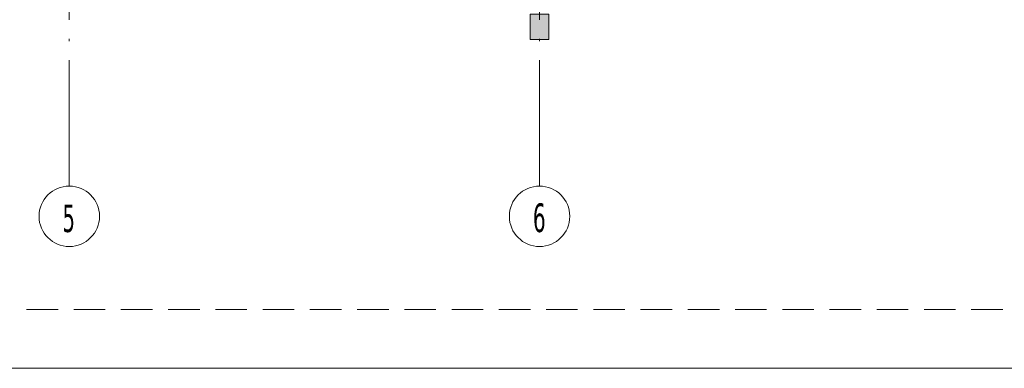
# Model space of a CAD drawing. Header units: millimetres. Extents: x 1567 to 2756, y -116 to 725.
# Tile 237 of 256: x 2454 to 2532, y -116 to -88. Entities that reach past the tile are written whole.
import ezdxf

# ---------------------------------------------------------------- set-up
doc = ezdxf.new("R2010")
doc.units = ezdxf.units.MM
doc.linetypes.add('CADWORK_12', pattern=[3.75, 2.5, -1.25])
doc.linetypes.add('CADWORK_5', pattern=[13.2, 10, -1.5, 0.2, -1.5])
for name, color, linetype in [('Ech.1_1', 7, 'Continuous'), ('Ech.1_50', 7, 'Continuous'), ('Ech.1_75', 7, 'Continuous')]:
    doc.layers.add(name, color=color, linetype=linetype)
doc.styles.add('tahoma-', font='txt', dxfattribs={"height": 1})

msp = doc.modelspace()

# ---------------------------------------------------------------- hatches: boundary and pattern name
at = {"layer": 'Ech.1_75', "linetype": 'Continuous', "lineweight": 5, "true_color": 0xd7d7ea, "transparency": 33554687}
msp.add_hatch(color=254, dxfattribs=at).paths.add_polyline_path([(2494.347, -89.385), (2495.814, -89.385), (2495.814, -87.386), (2494.347, -87.386), (2494.347, -89.385)])
msp.add_hatch(color=254, dxfattribs=at).paths.add_polyline_path([(2494.347, -89.385), (2495.814, -89.385), (2495.814, -87.386), (2494.347, -87.386), (2494.347, -89.385)])

# ---------------------------------------------------------------- linework, layer by layer
at = {"layer": 'Ech.1_1', "color": 7, "linetype": 'Continuous', "lineweight": 5}
msp.add_lwpolyline([(1566.72, -115.512), (2755.72, -115.512), (2755.72, 725.488), (1566.72, 725.488), (1566.72, -115.512)], close=True, dxfattribs=at)
at = {"layer": 'Ech.1_75', "color": 7, "linetype": 'Continuous', "lineweight": 5}
msp.add_lwpolyline([(2494.347, -89.385), (2495.814, -89.385), (2495.814, -87.386), (2494.347, -87.386), (2494.347, -89.385)], close=True, dxfattribs=at)
msp.add_lwpolyline([(2494.347, -89.385), (2495.814, -89.385), (2495.814, -87.386), (2494.347, -87.386), (2494.347, -89.385)], close=True, dxfattribs=at)

# ---------------------------------------------------------------- next in the draw order: wipeouts: each hides what was drawn before it
at = {"linetype": 'Continuous'}
for points in [[(2457.747, -105.835), (2457.762, -105.835), (2457.777, -105.835), (2457.792, -105.835), (2457.808, -105.835), (2457.823, -105.834), (2457.838, -105.834), (2457.853, -105.833), (2457.868, -105.832), (2457.883, -105.832), (2457.898, -105.831), (2457.913, -105.83), (2457.928, -105.829), (2457.943, -105.827), (2457.958, -105.826), (2457.973, -105.825), (2457.988, -105.823), (2458.003, -105.822), (2458.018, -105.82), (2458.033, -105.818), (2458.048, -105.816), (2458.063, -105.815), (2458.078, -105.813), (2458.093, -105.81), (2458.108, -105.808), (2458.123, -105.806), (2458.138, -105.803), (2458.152, -105.801), (2458.167, -105.798), (2458.182, -105.796), (2458.197, -105.793), (2458.212, -105.79), (2458.227, -105.787), (2458.241, -105.784), (2458.256, -105.781), (2458.271, -105.778), (2458.285, -105.774), (2458.3, -105.771), (2458.315, -105.767), (2458.329, -105.764), (2458.344, -105.76), (2458.359, -105.756), (2458.373, -105.752), (2458.388, -105.748), (2458.402, -105.744), (2458.417, -105.74), (2458.431, -105.736), (2458.446, -105.732), (2458.46, -105.727), (2458.474, -105.723), (2458.489, -105.718), (2458.503, -105.713), (2458.517, -105.708), (2458.532, -105.704), (2458.546, -105.699), (2458.56, -105.694), (2458.574, -105.688), (2458.588, -105.683), (2458.603, -105.678), (2458.617, -105.672), (2458.631, -105.667), (2458.645, -105.661), (2458.659, -105.656), (2458.673, -105.65), (2458.686, -105.644), (2458.7, -105.638), (2458.714, -105.632), (2458.728, -105.626), (2458.742, -105.62), (2458.755, -105.613), (2458.769, -105.607), (2458.783, -105.601), (2458.796, -105.594), (2458.81, -105.587), (2458.823, -105.581), (2458.837, -105.574), (2458.85, -105.567), (2458.864, -105.56), (2458.877, -105.553), (2458.89, -105.546), (2458.903, -105.539), (2458.917, -105.531), (2458.93, -105.524), (2458.943, -105.516), (2458.956, -105.509), (2458.969, -105.501), (2458.982, -105.493), (2458.995, -105.486), (2459.008, -105.478), (2459.02, -105.47), (2459.033, -105.462), (2459.046, -105.454), (2459.059, -105.445), (2459.071, -105.437), (2459.084, -105.429), (2459.096, -105.42), (2459.109, -105.412), (2459.121, -105.403), (2459.133, -105.395), (2459.146, -105.386), (2459.158, -105.377), (2459.17, -105.368), (2459.182, -105.359), (2459.194, -105.35), (2459.206, -105.341), (2459.218, -105.332), (2459.23, -105.322), (2459.242, -105.313), (2459.254, -105.304), (2459.265, -105.294), (2459.277, -105.285), (2459.289, -105.275), (2459.3, -105.265), (2459.312, -105.255), (2459.323, -105.246), (2459.334, -105.236), (2459.346, -105.226), (2459.357, -105.216), (2459.368, -105.205), (2459.379, -105.195), (2459.39, -105.185), (2459.401, -105.175), (2459.412, -105.164), (2459.423, -105.154), (2459.434, -105.143), (2459.444, -105.132), (2459.455, -105.122), (2459.465, -105.111), (2459.476, -105.1), (2459.486, -105.089), (2459.497, -105.078), (2459.507, -105.067), (2459.517, -105.056), (2459.527, -105.045), (2459.537, -105.034), (2459.547, -105.023), (2459.557, -105.011), (2459.567, -105), (2459.577, -104.988), (2459.587, -104.977), (2459.596, -104.965), (2459.606, -104.954), (2459.616, -104.942), (2459.625, -104.93), (2459.634, -104.918), (2459.644, -104.906), (2459.653, -104.894), (2459.662, -104.882), (2459.671, -104.87), (2459.68, -104.858), (2459.689, -104.846), (2459.698, -104.834), (2459.706, -104.822), (2459.715, -104.809), (2459.724, -104.797), (2459.732, -104.784), (2459.741, -104.772), (2459.749, -104.759), (2459.757, -104.747), (2459.765, -104.734), (2459.774, -104.721), (2459.782, -104.709), (2459.79, -104.696), (2459.797, -104.683), (2459.805, -104.67), (2459.813, -104.657), (2459.821, -104.644), (2459.828, -104.631), (2459.836, -104.618), (2459.843, -104.605), (2459.85, -104.592), (2459.858, -104.578), (2459.865, -104.565), (2459.872, -104.552), (2459.879, -104.538), (2459.886, -104.525), (2459.892, -104.512), (2459.899, -104.498), (2459.906, -104.484), (2459.912, -104.471), (2459.919, -104.457), (2459.925, -104.444), (2459.931, -104.43), (2459.938, -104.416), (2459.944, -104.402), (2459.95, -104.389), (2459.956, -104.375), (2459.962, -104.361), (2459.967, -104.347), (2459.973, -104.333), (2459.979, -104.319), (2459.984, -104.305), (2459.99, -104.291), (2459.995, -104.277), (2460, -104.263), (2460.005, -104.248), (2460.01, -104.234), (2460.015, -104.22), (2460.02, -104.206), (2460.025, -104.191), (2460.03, -104.177), (2460.034, -104.163), (2460.039, -104.148), (2460.043, -104.134), (2460.048, -104.119), (2460.052, -104.105), (2460.056, -104.09), (2460.06, -104.076), (2460.064, -104.061), (2460.068, -104.047), (2460.072, -104.032), (2460.076, -104.018), (2460.079, -104.003), (2460.083, -103.988), (2460.086, -103.974), (2460.089, -103.959), (2460.093, -103.944), (2460.096, -103.929), (2460.099, -103.915), (2460.102, -103.9), (2460.105, -103.885), (2460.107, -103.87), (2460.11, -103.855), (2460.113, -103.841), (2460.115, -103.826), (2460.118, -103.811), (2460.12, -103.796), (2460.122, -103.781), (2460.124, -103.766), (2460.126, -103.751), (2460.128, -103.736), (2460.13, -103.721), (2460.132, -103.706), (2460.134, -103.691), (2460.135, -103.676), (2460.137, -103.661), (2460.138, -103.646), (2460.139, -103.631), (2460.14, -103.616), (2460.141, -103.601), (2460.142, -103.586), (2460.143, -103.571), (2460.144, -103.556), (2460.145, -103.541), (2460.145, -103.526), (2460.146, -103.511), (2460.146, -103.496), (2460.147, -103.481), (2460.147, -103.466), (2460.147, -103.45), (2460.147, -103.435), (2460.147, -103.42), (2460.147, -103.405), (2460.147, -103.39), (2460.146, -103.375), (2460.146, -103.36), (2460.145, -103.345), (2460.145, -103.33), (2460.144, -103.315), (2460.143, -103.3), (2460.142, -103.285), (2460.141, -103.27), (2460.14, -103.255), (2460.139, -103.24), (2460.138, -103.225), (2460.137, -103.21), (2460.135, -103.195), (2460.134, -103.18), (2460.132, -103.165), (2460.13, -103.15), (2460.128, -103.135), (2460.126, -103.12), (2460.124, -103.105), (2460.122, -103.09), (2460.12, -103.075), (2460.118, -103.06), (2460.115, -103.045), (2460.113, -103.03), (2460.11, -103.015), (2460.107, -103.001), (2460.105, -102.986), (2460.102, -102.971), (2460.099, -102.956), (2460.096, -102.941), (2460.093, -102.927), (2460.089, -102.912), (2460.086, -102.897), (2460.083, -102.882), (2460.079, -102.868), (2460.076, -102.853), (2460.072, -102.839), (2460.068, -102.824), (2460.064, -102.809), (2460.06, -102.795), (2460.056, -102.78), (2460.052, -102.766), (2460.048, -102.751), (2460.043, -102.737), (2460.039, -102.723), (2460.034, -102.708), (2460.03, -102.694), (2460.025, -102.679), (2460.02, -102.665), (2460.015, -102.651), (2460.01, -102.637), (2460.005, -102.622), (2460, -102.608), (2459.995, -102.594), (2459.99, -102.58), (2459.984, -102.566), (2459.979, -102.552), (2459.973, -102.538), (2459.967, -102.524), (2459.962, -102.51), (2459.956, -102.496), (2459.95, -102.482), (2459.944, -102.468), (2459.938, -102.455), (2459.931, -102.441), (2459.925, -102.427), (2459.919, -102.414), (2459.912, -102.4), (2459.906, -102.386), (2459.899, -102.373), (2459.892, -102.359), (2459.886, -102.346), (2459.879, -102.332), (2459.872, -102.319), (2459.865, -102.306), (2459.858, -102.292), (2459.85, -102.279), (2459.843, -102.266), (2459.836, -102.253), (2459.828, -102.24), (2459.821, -102.227), (2459.813, -102.214), (2459.805, -102.201), (2459.797, -102.188), (2459.79, -102.175), (2459.782, -102.162), (2459.774, -102.149), (2459.765, -102.137), (2459.757, -102.124), (2459.749, -102.111), (2459.741, -102.099), (2459.732, -102.086), (2459.724, -102.074), (2459.715, -102.062), (2459.706, -102.049), (2459.698, -102.037), (2459.689, -102.025), (2459.68, -102.013), (2459.671, -102), (2459.662, -101.988), (2459.653, -101.976), (2459.644, -101.964), (2459.634, -101.953), (2459.625, -101.941), (2459.616, -101.929), (2459.606, -101.917), (2459.596, -101.906), (2459.587, -101.894), (2459.577, -101.882), (2459.567, -101.871), (2459.557, -101.86), (2459.547, -101.848), (2459.537, -101.837), (2459.527, -101.826), (2459.517, -101.815), (2459.507, -101.804), (2459.497, -101.792), (2459.486, -101.782), (2459.476, -101.771), (2459.465, -101.76), (2459.455, -101.749), (2459.444, -101.738), (2459.434, -101.728), (2459.423, -101.717), (2459.412, -101.707), (2459.401, -101.696), (2459.39, -101.686), (2459.379, -101.676), (2459.368, -101.665), (2459.357, -101.655), (2459.346, -101.645), (2459.334, -101.635), (2459.323, -101.625), (2459.312, -101.615), (2459.3, -101.606), (2459.289, -101.596), (2459.277, -101.586), (2459.265, -101.577), (2459.254, -101.567), (2459.242, -101.558), (2459.23, -101.548), (2459.218, -101.539), (2459.206, -101.53), (2459.194, -101.521), (2459.182, -101.512), (2459.17, -101.503), (2459.158, -101.494), (2459.146, -101.485), (2459.133, -101.476), (2459.121, -101.468), (2459.109, -101.459), (2459.096, -101.45), (2459.084, -101.442), (2459.071, -101.434), (2459.059, -101.425), (2459.046, -101.417), (2459.033, -101.409), (2459.02, -101.401), (2459.008, -101.393), (2458.995, -101.385), (2458.982, -101.377), (2458.969, -101.37), (2458.956, -101.362), (2458.943, -101.354), (2458.93, -101.347), (2458.917, -101.34), (2458.903, -101.332), (2458.89, -101.325), (2458.877, -101.318), (2458.864, -101.311), (2458.85, -101.304), (2458.837, -101.297), (2458.823, -101.29), (2458.81, -101.283), (2458.796, -101.277), (2458.783, -101.27), (2458.769, -101.264), (2458.755, -101.257), (2458.742, -101.251), (2458.728, -101.245), (2458.714, -101.239), (2458.7, -101.233), (2458.686, -101.227), (2458.673, -101.221), (2458.659, -101.215), (2458.645, -101.21), (2458.631, -101.204), (2458.617, -101.198), (2458.603, -101.193), (2458.588, -101.188), (2458.574, -101.182), (2458.56, -101.177), (2458.546, -101.172), (2458.532, -101.167), (2458.517, -101.162), (2458.503, -101.158), (2458.489, -101.153), (2458.474, -101.148), (2458.46, -101.144), (2458.446, -101.139), (2458.431, -101.135), (2458.417, -101.131), (2458.402, -101.127), (2458.388, -101.122), (2458.373, -101.118), (2458.359, -101.115), (2458.344, -101.111), (2458.329, -101.107), (2458.315, -101.103), (2458.3, -101.1), (2458.285, -101.097), (2458.271, -101.093), (2458.256, -101.09), (2458.241, -101.087), (2458.227, -101.084), (2458.212, -101.081), (2458.197, -101.078), (2458.182, -101.075), (2458.167, -101.072), (2458.152, -101.07), (2458.138, -101.067), (2458.123, -101.065), (2458.108, -101.063), (2458.093, -101.06), (2458.078, -101.058), (2458.063, -101.056), (2458.048, -101.054), (2458.033, -101.052), (2458.018, -101.051), (2458.003, -101.049), (2457.988, -101.048), (2457.973, -101.046), (2457.958, -101.045), (2457.943, -101.043), (2457.928, -101.042), (2457.913, -101.041), (2457.898, -101.04), (2457.883, -101.039), (2457.868, -101.038), (2457.853, -101.038), (2457.838, -101.037), (2457.823, -101.037), (2457.808, -101.036), (2457.792, -101.036), (2457.777, -101.036), (2457.762, -101.035), (2457.747, -101.035), (2457.732, -101.035), (2457.717, -101.036), (2457.702, -101.036), (2457.687, -101.036), (2457.672, -101.037), (2457.657, -101.037), (2457.642, -101.038), (2457.627, -101.038), (2457.612, -101.039), (2457.597, -101.04), (2457.581, -101.041), (2457.566, -101.042), (2457.551, -101.043), (2457.536, -101.045), (2457.521, -101.046), (2457.506, -101.048), (2457.491, -101.049), (2457.476, -101.051), (2457.461, -101.052), (2457.446, -101.054), (2457.431, -101.056), (2457.417, -101.058), (2457.402, -101.06), (2457.387, -101.063), (2457.372, -101.065), (2457.357, -101.067), (2457.342, -101.07), (2457.327, -101.072), (2457.312, -101.075), (2457.297, -101.078), (2457.283, -101.081), (2457.268, -101.084), (2457.253, -101.087), (2457.238, -101.09), (2457.224, -101.093), (2457.209, -101.097), (2457.194, -101.1), (2457.18, -101.103), (2457.165, -101.107), (2457.15, -101.111), (2457.136, -101.115), (2457.121, -101.118), (2457.107, -101.122), (2457.092, -101.127), (2457.078, -101.131), (2457.063, -101.135), (2457.049, -101.139), (2457.034, -101.144), (2457.02, -101.148), (2457.006, -101.153), (2456.991, -101.158), (2456.977, -101.162), (2456.963, -101.167), (2456.948, -101.172), (2456.934, -101.177), (2456.92, -101.182), (2456.906, -101.188), (2456.892, -101.193), (2456.878, -101.198), (2456.864, -101.204), (2456.85, -101.21), (2456.836, -101.215), (2456.822, -101.221), (2456.808, -101.227), (2456.794, -101.233), (2456.78, -101.239), (2456.766, -101.245), (2456.753, -101.251), (2456.739, -101.257), (2456.725, -101.264), (2456.712, -101.27), (2456.698, -101.277), (2456.685, -101.283), (2456.671, -101.29), (2456.658, -101.297), (2456.644, -101.304), (2456.631, -101.311), (2456.618, -101.318), (2456.604, -101.325), (2456.591, -101.332), (2456.578, -101.34), (2456.565, -101.347), (2456.552, -101.354), (2456.539, -101.362), (2456.526, -101.37), (2456.513, -101.377), (2456.5, -101.385), (2456.487, -101.393), (2456.474, -101.401), (2456.461, -101.409), (2456.449, -101.417), (2456.436, -101.425), (2456.423, -101.434), (2456.411, -101.442), (2456.398, -101.45), (2456.386, -101.459), (2456.373, -101.468), (2456.361, -101.476), (2456.349, -101.485), (2456.337, -101.494), (2456.324, -101.503), (2456.312, -101.512), (2456.3, -101.521), (2456.288, -101.53), (2456.276, -101.539), (2456.264, -101.548), (2456.253, -101.558), (2456.241, -101.567), (2456.229, -101.577), (2456.217, -101.586), (2456.206, -101.596), (2456.194, -101.606), (2456.183, -101.615), (2456.171, -101.625), (2456.16, -101.635), (2456.149, -101.645), (2456.138, -101.655), (2456.126, -101.665), (2456.115, -101.676), (2456.104, -101.686), (2456.093, -101.696), (2456.082, -101.707), (2456.072, -101.717), (2456.061, -101.728), (2456.05, -101.738), (2456.04, -101.749), (2456.029, -101.76), (2456.018, -101.771), (2456.008, -101.782), (2455.998, -101.792), (2455.987, -101.804), (2455.977, -101.815), (2455.967, -101.826), (2455.957, -101.837), (2455.947, -101.848), (2455.937, -101.86), (2455.927, -101.871), (2455.917, -101.882), (2455.908, -101.894), (2455.898, -101.906), (2455.888, -101.917), (2455.879, -101.929), (2455.869, -101.941), (2455.86, -101.953), (2455.851, -101.964), (2455.842, -101.976), (2455.832, -101.988), (2455.823, -102), (2455.814, -102.013), (2455.806, -102.025), (2455.797, -102.037), (2455.788, -102.049), (2455.779, -102.062), (2455.771, -102.074), (2455.762, -102.086), (2455.754, -102.099), (2455.745, -102.111), (2455.737, -102.124), (2455.729, -102.137), (2455.721, -102.149), (2455.713, -102.162), (2455.705, -102.175), (2455.697, -102.188), (2455.689, -102.201), (2455.681, -102.214), (2455.674, -102.227), (2455.666, -102.24), (2455.659, -102.253), (2455.651, -102.266), (2455.644, -102.279), (2455.637, -102.292), (2455.63, -102.306), (2455.623, -102.319), (2455.616, -102.332), (2455.609, -102.346), (2455.602, -102.359), (2455.595, -102.373), (2455.589, -102.386), (2455.582, -102.4), (2455.576, -102.414), (2455.569, -102.427), (2455.563, -102.441), (2455.557, -102.455), (2455.551, -102.468), (2455.545, -102.482), (2455.539, -102.496), (2455.533, -102.51), (2455.527, -102.524), (2455.521, -102.538), (2455.516, -102.552), (2455.51, -102.566), (2455.505, -102.58), (2455.499, -102.594), (2455.494, -102.608), (2455.489, -102.622), (2455.484, -102.637), (2455.479, -102.651), (2455.474, -102.665), (2455.469, -102.679), (2455.465, -102.694), (2455.46, -102.708), (2455.456, -102.723), (2455.451, -102.737), (2455.447, -102.751), (2455.442, -102.766), (2455.438, -102.78), (2455.434, -102.795), (2455.43, -102.809), (2455.426, -102.824), (2455.423, -102.839), (2455.419, -102.853), (2455.415, -102.868), (2455.412, -102.882), (2455.408, -102.897), (2455.405, -102.912), (2455.402, -102.927), (2455.399, -102.941), (2455.396, -102.956), (2455.393, -102.971), (2455.39, -102.986), (2455.387, -103.001), (2455.384, -103.015), (2455.382, -103.03), (2455.379, -103.045), (2455.377, -103.06), (2455.374, -103.075), (2455.372, -103.09), (2455.37, -103.105), (2455.368, -103.12), (2455.366, -103.135), (2455.364, -103.15), (2455.363, -103.165), (2455.361, -103.18), (2455.359, -103.195), (2455.358, -103.21), (2455.356, -103.225), (2455.355, -103.24), (2455.354, -103.255), (2455.353, -103.27), (2455.352, -103.285), (2455.351, -103.3), (2455.35, -103.315), (2455.35, -103.33), (2455.349, -103.345), (2455.348, -103.36), (2455.348, -103.375), (2455.348, -103.39), (2455.347, -103.405), (2455.347, -103.42), (2455.347, -103.435), (2455.347, -103.45), (2455.347, -103.466), (2455.348, -103.481), (2455.348, -103.496), (2455.348, -103.511), (2455.349, -103.526), (2455.35, -103.541), (2455.35, -103.556), (2455.351, -103.571), (2455.352, -103.586), (2455.353, -103.601), (2455.354, -103.616), (2455.355, -103.631), (2455.356, -103.646), (2455.358, -103.661), (2455.359, -103.676), (2455.361, -103.691), (2455.363, -103.706), (2455.364, -103.721), (2455.366, -103.736), (2455.368, -103.751), (2455.37, -103.766), (2455.372, -103.781), (2455.374, -103.796), (2455.377, -103.811), (2455.379, -103.826), (2455.382, -103.841), (2455.384, -103.855), (2455.387, -103.87), (2455.39, -103.885), (2455.393, -103.9), (2455.396, -103.915), (2455.399, -103.929), (2455.402, -103.944), (2455.405, -103.959), (2455.408, -103.974), (2455.412, -103.988), (2455.415, -104.003), (2455.419, -104.018), (2455.423, -104.032), (2455.426, -104.047), (2455.43, -104.061), (2455.434, -104.076), (2455.438, -104.09), (2455.442, -104.105), (2455.447, -104.119), (2455.451, -104.134), (2455.456, -104.148), (2455.46, -104.163), (2455.465, -104.177), (2455.469, -104.191), (2455.474, -104.206), (2455.479, -104.22), (2455.484, -104.234), (2455.489, -104.248), (2455.494, -104.263), (2455.499, -104.277), (2455.505, -104.291), (2455.51, -104.305), (2455.516, -104.319), (2455.521, -104.333), (2455.527, -104.347), (2455.533, -104.361), (2455.539, -104.375), (2455.545, -104.389), (2455.551, -104.402), (2455.557, -104.416), (2455.563, -104.43), (2455.569, -104.444), (2455.576, -104.457), (2455.582, -104.471), (2455.589, -104.484), (2455.595, -104.498), (2455.602, -104.512), (2455.609, -104.525), (2455.616, -104.538), (2455.623, -104.552), (2455.63, -104.565), (2455.637, -104.578), (2455.644, -104.592), (2455.651, -104.605), (2455.659, -104.618), (2455.666, -104.631), (2455.674, -104.644), (2455.681, -104.657), (2455.689, -104.67), (2455.697, -104.683), (2455.705, -104.696), (2455.713, -104.709), (2455.721, -104.721), (2455.729, -104.734), (2455.737, -104.747), (2455.745, -104.759), (2455.754, -104.772), (2455.762, -104.784), (2455.771, -104.797), (2455.779, -104.809), (2455.788, -104.822), (2455.797, -104.834), (2455.806, -104.846), (2455.814, -104.858), (2455.823, -104.87), (2455.832, -104.882), (2455.842, -104.894), (2455.851, -104.906), (2455.86, -104.918), (2455.869, -104.93), (2455.879, -104.942), (2455.888, -104.954), (2455.898, -104.965), (2455.908, -104.977), (2455.917, -104.988), (2455.927, -105), (2455.937, -105.011), (2455.947, -105.023), (2455.957, -105.034), (2455.967, -105.045), (2455.977, -105.056), (2455.987, -105.067), (2455.998, -105.078), (2456.008, -105.089), (2456.018, -105.1), (2456.029, -105.111), (2456.04, -105.122), (2456.05, -105.132), (2456.061, -105.143), (2456.072, -105.154), (2456.082, -105.164), (2456.093, -105.175), (2456.104, -105.185), (2456.115, -105.195), (2456.126, -105.205), (2456.138, -105.216), (2456.149, -105.226), (2456.16, -105.236), (2456.171, -105.246), (2456.183, -105.255), (2456.194, -105.265), (2456.206, -105.275), (2456.217, -105.285), (2456.229, -105.294), (2456.241, -105.304), (2456.253, -105.313), (2456.264, -105.322), (2456.276, -105.332), (2456.288, -105.341), (2456.3, -105.35), (2456.312, -105.359), (2456.324, -105.368), (2456.337, -105.377), (2456.349, -105.386), (2456.361, -105.395), (2456.373, -105.403), (2456.386, -105.412), (2456.398, -105.42), (2456.411, -105.429), (2456.423, -105.437), (2456.436, -105.445), (2456.449, -105.454), (2456.461, -105.462), (2456.474, -105.47), (2456.487, -105.478), (2456.5, -105.486), (2456.513, -105.493), (2456.526, -105.501), (2456.539, -105.509), (2456.552, -105.516), (2456.565, -105.524), (2456.578, -105.531), (2456.591, -105.539), (2456.604, -105.546), (2456.618, -105.553), (2456.631, -105.56), (2456.644, -105.567), (2456.658, -105.574), (2456.671, -105.581), (2456.685, -105.587), (2456.698, -105.594), (2456.712, -105.601), (2456.725, -105.607), (2456.739, -105.613), (2456.753, -105.62), (2456.766, -105.626), (2456.78, -105.632), (2456.794, -105.638), (2456.808, -105.644), (2456.822, -105.65), (2456.836, -105.656), (2456.85, -105.661), (2456.864, -105.667), (2456.878, -105.672), (2456.892, -105.678), (2456.906, -105.683), (2456.92, -105.688), (2456.934, -105.694), (2456.948, -105.699), (2456.963, -105.704), (2456.977, -105.708), (2456.991, -105.713), (2457.006, -105.718), (2457.02, -105.723), (2457.034, -105.727), (2457.049, -105.732), (2457.063, -105.736), (2457.078, -105.74), (2457.092, -105.744), (2457.107, -105.748), (2457.121, -105.752), (2457.136, -105.756), (2457.15, -105.76), (2457.165, -105.764), (2457.18, -105.767), (2457.194, -105.771), (2457.209, -105.774), (2457.224, -105.778), (2457.238, -105.781), (2457.253, -105.784), (2457.268, -105.787), (2457.283, -105.79), (2457.297, -105.793), (2457.312, -105.796), (2457.327, -105.798), (2457.342, -105.801), (2457.357, -105.803), (2457.372, -105.806), (2457.387, -105.808), (2457.402, -105.81), (2457.417, -105.813), (2457.431, -105.815), (2457.446, -105.816), (2457.461, -105.818), (2457.476, -105.82), (2457.491, -105.822), (2457.506, -105.823), (2457.521, -105.825), (2457.536, -105.826), (2457.551, -105.827), (2457.566, -105.829), (2457.581, -105.83), (2457.597, -105.831), (2457.612, -105.832), (2457.627, -105.832), (2457.642, -105.833), (2457.657, -105.834), (2457.672, -105.834), (2457.687, -105.835), (2457.702, -105.835), (2457.717, -105.835), (2457.732, -105.835)], [(2495.081, -105.835), (2495.096, -105.835), (2495.111, -105.835), (2495.126, -105.835), (2495.141, -105.835), (2495.156, -105.834), (2495.171, -105.834), (2495.186, -105.833), (2495.201, -105.832), (2495.216, -105.832), (2495.231, -105.831), (2495.246, -105.83), (2495.261, -105.829), (2495.276, -105.827), (2495.291, -105.826), (2495.306, -105.825), (2495.321, -105.823), (2495.336, -105.822), (2495.351, -105.82), (2495.366, -105.818), (2495.381, -105.816), (2495.396, -105.815), (2495.411, -105.813), (2495.426, -105.81), (2495.441, -105.808), (2495.456, -105.806), (2495.471, -105.803), (2495.486, -105.801), (2495.501, -105.798), (2495.515, -105.796), (2495.53, -105.793), (2495.545, -105.79), (2495.56, -105.787), (2495.575, -105.784), (2495.589, -105.781), (2495.604, -105.778), (2495.619, -105.774), (2495.633, -105.771), (2495.648, -105.767), (2495.663, -105.764), (2495.677, -105.76), (2495.692, -105.756), (2495.707, -105.752), (2495.721, -105.748), (2495.736, -105.744), (2495.75, -105.74), (2495.765, -105.736), (2495.779, -105.732), (2495.793, -105.727), (2495.808, -105.723), (2495.822, -105.718), (2495.837, -105.713), (2495.851, -105.708), (2495.865, -105.704), (2495.879, -105.699), (2495.894, -105.694), (2495.908, -105.688), (2495.922, -105.683), (2495.936, -105.678), (2495.95, -105.672), (2495.964, -105.667), (2495.978, -105.661), (2495.992, -105.656), (2496.006, -105.65), (2496.02, -105.644), (2496.034, -105.638), (2496.048, -105.632), (2496.061, -105.626), (2496.075, -105.62), (2496.089, -105.613), (2496.102, -105.607), (2496.116, -105.601), (2496.13, -105.594), (2496.143, -105.587), (2496.157, -105.581), (2496.17, -105.574), (2496.184, -105.567), (2496.197, -105.56), (2496.21, -105.553), (2496.224, -105.546), (2496.237, -105.539), (2496.25, -105.531), (2496.263, -105.524), (2496.276, -105.516), (2496.289, -105.509), (2496.302, -105.501), (2496.315, -105.493), (2496.328, -105.486), (2496.341, -105.478), (2496.354, -105.47), (2496.367, -105.462), (2496.379, -105.454), (2496.392, -105.445), (2496.404, -105.437), (2496.417, -105.429), (2496.43, -105.42), (2496.442, -105.412), (2496.454, -105.403), (2496.467, -105.395), (2496.479, -105.386), (2496.491, -105.377), (2496.503, -105.368), (2496.516, -105.359), (2496.528, -105.35), (2496.54, -105.341), (2496.552, -105.332), (2496.563, -105.322), (2496.575, -105.313), (2496.587, -105.304), (2496.599, -105.294), (2496.61, -105.285), (2496.622, -105.275), (2496.633, -105.265), (2496.645, -105.255), (2496.656, -105.246), (2496.668, -105.236), (2496.679, -105.226), (2496.69, -105.216), (2496.701, -105.205), (2496.712, -105.195), (2496.723, -105.185), (2496.734, -105.175), (2496.745, -105.164), (2496.756, -105.154), (2496.767, -105.143), (2496.778, -105.132), (2496.788, -105.122), (2496.799, -105.111), (2496.809, -105.1), (2496.82, -105.089), (2496.83, -105.078), (2496.84, -105.067), (2496.851, -105.056), (2496.861, -105.045), (2496.871, -105.034), (2496.881, -105.023), (2496.891, -105.011), (2496.901, -105), (2496.91, -104.988), (2496.92, -104.977), (2496.93, -104.965), (2496.939, -104.954), (2496.949, -104.942), (2496.958, -104.93), (2496.968, -104.918), (2496.977, -104.906), (2496.986, -104.894), (2496.995, -104.882), (2497.004, -104.87), (2497.013, -104.858), (2497.022, -104.846), (2497.031, -104.834), (2497.04, -104.822), (2497.048, -104.809), (2497.057, -104.797), (2497.066, -104.784), (2497.074, -104.772), (2497.082, -104.759), (2497.091, -104.747), (2497.099, -104.734), (2497.107, -104.721), (2497.115, -104.709), (2497.123, -104.696), (2497.131, -104.683), (2497.139, -104.67), (2497.146, -104.657), (2497.154, -104.644), (2497.162, -104.631), (2497.169, -104.618), (2497.176, -104.605), (2497.184, -104.592), (2497.191, -104.578), (2497.198, -104.565), (2497.205, -104.552), (2497.212, -104.538), (2497.219, -104.525), (2497.226, -104.512), (2497.232, -104.498), (2497.239, -104.484), (2497.246, -104.471), (2497.252, -104.457), (2497.258, -104.444), (2497.265, -104.43), (2497.271, -104.416), (2497.277, -104.402), (2497.283, -104.389), (2497.289, -104.375), (2497.295, -104.361), (2497.301, -104.347), (2497.306, -104.333), (2497.312, -104.319), (2497.318, -104.305), (2497.323, -104.291), (2497.328, -104.277), (2497.333, -104.263), (2497.339, -104.248), (2497.344, -104.234), (2497.349, -104.22), (2497.354, -104.206), (2497.358, -104.191), (2497.363, -104.177), (2497.368, -104.163), (2497.372, -104.148), (2497.377, -104.134), (2497.381, -104.119), (2497.385, -104.105), (2497.389, -104.09), (2497.393, -104.076), (2497.397, -104.061), (2497.401, -104.047), (2497.405, -104.032), (2497.409, -104.018), (2497.412, -104.003), (2497.416, -103.988), (2497.419, -103.974), (2497.423, -103.959), (2497.426, -103.944), (2497.429, -103.929), (2497.432, -103.915), (2497.435, -103.9), (2497.438, -103.885), (2497.441, -103.87), (2497.443, -103.855), (2497.446, -103.841), (2497.449, -103.826), (2497.451, -103.811), (2497.453, -103.796), (2497.456, -103.781), (2497.458, -103.766), (2497.46, -103.751), (2497.462, -103.736), (2497.463, -103.721), (2497.465, -103.706), (2497.467, -103.691), (2497.468, -103.676), (2497.47, -103.661), (2497.471, -103.646), (2497.473, -103.631), (2497.474, -103.616), (2497.475, -103.601), (2497.476, -103.586), (2497.477, -103.571), (2497.478, -103.556), (2497.478, -103.541), (2497.479, -103.526), (2497.479, -103.511), (2497.48, -103.496), (2497.48, -103.481), (2497.48, -103.466), (2497.48, -103.45), (2497.481, -103.435), (2497.48, -103.42), (2497.48, -103.405), (2497.48, -103.39), (2497.48, -103.375), (2497.479, -103.36), (2497.479, -103.345), (2497.478, -103.33), (2497.478, -103.315), (2497.477, -103.3), (2497.476, -103.285), (2497.475, -103.27), (2497.474, -103.255), (2497.473, -103.24), (2497.471, -103.225), (2497.47, -103.21), (2497.468, -103.195), (2497.467, -103.18), (2497.465, -103.165), (2497.463, -103.15), (2497.462, -103.135), (2497.46, -103.12), (2497.458, -103.105), (2497.456, -103.09), (2497.453, -103.075), (2497.451, -103.06), (2497.449, -103.045), (2497.446, -103.03), (2497.443, -103.015), (2497.441, -103.001), (2497.438, -102.986), (2497.435, -102.971), (2497.432, -102.956), (2497.429, -102.941), (2497.426, -102.927), (2497.423, -102.912), (2497.419, -102.897), (2497.416, -102.882), (2497.412, -102.868), (2497.409, -102.853), (2497.405, -102.839), (2497.401, -102.824), (2497.397, -102.809), (2497.393, -102.795), (2497.389, -102.78), (2497.385, -102.766), (2497.381, -102.751), (2497.377, -102.737), (2497.372, -102.723), (2497.368, -102.708), (2497.363, -102.694), (2497.358, -102.679), (2497.354, -102.665), (2497.349, -102.651), (2497.344, -102.637), (2497.339, -102.622), (2497.333, -102.608), (2497.328, -102.594), (2497.323, -102.58), (2497.318, -102.566), (2497.312, -102.552), (2497.306, -102.538), (2497.301, -102.524), (2497.295, -102.51), (2497.289, -102.496), (2497.283, -102.482), (2497.277, -102.468), (2497.271, -102.455), (2497.265, -102.441), (2497.258, -102.427), (2497.252, -102.414), (2497.246, -102.4), (2497.239, -102.386), (2497.232, -102.373), (2497.226, -102.359), (2497.219, -102.346), (2497.212, -102.332), (2497.205, -102.319), (2497.198, -102.306), (2497.191, -102.292), (2497.184, -102.279), (2497.176, -102.266), (2497.169, -102.253), (2497.162, -102.24), (2497.154, -102.227), (2497.146, -102.214), (2497.139, -102.201), (2497.131, -102.188), (2497.123, -102.175), (2497.115, -102.162), (2497.107, -102.149), (2497.099, -102.137), (2497.091, -102.124), (2497.082, -102.111), (2497.074, -102.099), (2497.066, -102.086), (2497.057, -102.074), (2497.048, -102.062), (2497.04, -102.049), (2497.031, -102.037), (2497.022, -102.025), (2497.013, -102.013), (2497.004, -102), (2496.995, -101.988), (2496.986, -101.976), (2496.977, -101.964), (2496.968, -101.953), (2496.958, -101.941), (2496.949, -101.929), (2496.939, -101.917), (2496.93, -101.906), (2496.92, -101.894), (2496.91, -101.882), (2496.901, -101.871), (2496.891, -101.86), (2496.881, -101.848), (2496.871, -101.837), (2496.861, -101.826), (2496.851, -101.815), (2496.84, -101.804), (2496.83, -101.792), (2496.82, -101.782), (2496.809, -101.771), (2496.799, -101.76), (2496.788, -101.749), (2496.778, -101.738), (2496.767, -101.728), (2496.756, -101.717), (2496.745, -101.707), (2496.734, -101.696), (2496.723, -101.686), (2496.712, -101.676), (2496.701, -101.665), (2496.69, -101.655), (2496.679, -101.645), (2496.668, -101.635), (2496.656, -101.625), (2496.645, -101.615), (2496.633, -101.606), (2496.622, -101.596), (2496.61, -101.586), (2496.599, -101.577), (2496.587, -101.567), (2496.575, -101.558), (2496.563, -101.548), (2496.552, -101.539), (2496.54, -101.53), (2496.528, -101.521), (2496.516, -101.512), (2496.503, -101.503), (2496.491, -101.494), (2496.479, -101.485), (2496.467, -101.476), (2496.454, -101.468), (2496.442, -101.459), (2496.43, -101.45), (2496.417, -101.442), (2496.404, -101.434), (2496.392, -101.425), (2496.379, -101.417), (2496.367, -101.409), (2496.354, -101.401), (2496.341, -101.393), (2496.328, -101.385), (2496.315, -101.377), (2496.302, -101.37), (2496.289, -101.362), (2496.276, -101.354), (2496.263, -101.347), (2496.25, -101.34), (2496.237, -101.332), (2496.224, -101.325), (2496.21, -101.318), (2496.197, -101.311), (2496.184, -101.304), (2496.17, -101.297), (2496.157, -101.29), (2496.143, -101.283), (2496.13, -101.277), (2496.116, -101.27), (2496.102, -101.264), (2496.089, -101.257), (2496.075, -101.251), (2496.061, -101.245), (2496.048, -101.239), (2496.034, -101.233), (2496.02, -101.227), (2496.006, -101.221), (2495.992, -101.215), (2495.978, -101.21), (2495.964, -101.204), (2495.95, -101.198), (2495.936, -101.193), (2495.922, -101.188), (2495.908, -101.182), (2495.894, -101.177), (2495.879, -101.172), (2495.865, -101.167), (2495.851, -101.162), (2495.837, -101.158), (2495.822, -101.153), (2495.808, -101.148), (2495.793, -101.144), (2495.779, -101.139), (2495.765, -101.135), (2495.75, -101.131), (2495.736, -101.127), (2495.721, -101.122), (2495.707, -101.118), (2495.692, -101.115), (2495.677, -101.111), (2495.663, -101.107), (2495.648, -101.103), (2495.633, -101.1), (2495.619, -101.097), (2495.604, -101.093), (2495.589, -101.09), (2495.575, -101.087), (2495.56, -101.084), (2495.545, -101.081), (2495.53, -101.078), (2495.515, -101.075), (2495.501, -101.072), (2495.486, -101.07), (2495.471, -101.067), (2495.456, -101.065), (2495.441, -101.063), (2495.426, -101.06), (2495.411, -101.058), (2495.396, -101.056), (2495.381, -101.054), (2495.366, -101.052), (2495.351, -101.051), (2495.336, -101.049), (2495.321, -101.048), (2495.306, -101.046), (2495.291, -101.045), (2495.276, -101.043), (2495.261, -101.042), (2495.246, -101.041), (2495.231, -101.04), (2495.216, -101.039), (2495.201, -101.038), (2495.186, -101.038), (2495.171, -101.037), (2495.156, -101.037), (2495.141, -101.036), (2495.126, -101.036), (2495.111, -101.036), (2495.096, -101.035), (2495.081, -101.035), (2495.065, -101.035), (2495.05, -101.036), (2495.035, -101.036), (2495.02, -101.036), (2495.005, -101.037), (2494.99, -101.037), (2494.975, -101.038), (2494.96, -101.038), (2494.945, -101.039), (2494.93, -101.04), (2494.915, -101.041), (2494.9, -101.042), (2494.885, -101.043), (2494.87, -101.045), (2494.855, -101.046), (2494.84, -101.048), (2494.825, -101.049), (2494.81, -101.051), (2494.795, -101.052), (2494.78, -101.054), (2494.765, -101.056), (2494.75, -101.058), (2494.735, -101.06), (2494.72, -101.063), (2494.705, -101.065), (2494.69, -101.067), (2494.675, -101.07), (2494.66, -101.072), (2494.646, -101.075), (2494.631, -101.078), (2494.616, -101.081), (2494.601, -101.084), (2494.586, -101.087), (2494.572, -101.09), (2494.557, -101.093), (2494.542, -101.097), (2494.528, -101.1), (2494.513, -101.103), (2494.498, -101.107), (2494.484, -101.111), (2494.469, -101.115), (2494.455, -101.118), (2494.44, -101.122), (2494.425, -101.127), (2494.411, -101.131), (2494.396, -101.135), (2494.382, -101.139), (2494.368, -101.144), (2494.353, -101.148), (2494.339, -101.153), (2494.325, -101.158), (2494.31, -101.162), (2494.296, -101.167), (2494.282, -101.172), (2494.268, -101.177), (2494.253, -101.182), (2494.239, -101.188), (2494.225, -101.193), (2494.211, -101.198), (2494.197, -101.204), (2494.183, -101.21), (2494.169, -101.215), (2494.155, -101.221), (2494.141, -101.227), (2494.127, -101.233), (2494.114, -101.239), (2494.1, -101.245), (2494.086, -101.251), (2494.072, -101.257), (2494.059, -101.264), (2494.045, -101.27), (2494.031, -101.277), (2494.018, -101.283), (2494.004, -101.29), (2493.991, -101.297), (2493.978, -101.304), (2493.964, -101.311), (2493.951, -101.318), (2493.938, -101.325), (2493.924, -101.332), (2493.911, -101.34), (2493.898, -101.347), (2493.885, -101.354), (2493.872, -101.362), (2493.859, -101.37), (2493.846, -101.377), (2493.833, -101.385), (2493.82, -101.393), (2493.807, -101.401), (2493.795, -101.409), (2493.782, -101.417), (2493.769, -101.425), (2493.757, -101.434), (2493.744, -101.442), (2493.732, -101.45), (2493.719, -101.459), (2493.707, -101.468), (2493.694, -101.476), (2493.682, -101.485), (2493.67, -101.494), (2493.658, -101.503), (2493.646, -101.512), (2493.634, -101.521), (2493.622, -101.53), (2493.61, -101.539), (2493.598, -101.548), (2493.586, -101.558), (2493.574, -101.567), (2493.562, -101.577), (2493.551, -101.586), (2493.539, -101.596), (2493.528, -101.606), (2493.516, -101.615), (2493.505, -101.625), (2493.493, -101.635), (2493.482, -101.645), (2493.471, -101.655), (2493.46, -101.665), (2493.449, -101.676), (2493.438, -101.686), (2493.427, -101.696), (2493.416, -101.707), (2493.405, -101.717), (2493.394, -101.728), (2493.383, -101.738), (2493.373, -101.749), (2493.362, -101.76), (2493.352, -101.771), (2493.341, -101.782), (2493.331, -101.792), (2493.321, -101.804), (2493.311, -101.815), (2493.3, -101.826), (2493.29, -101.837), (2493.28, -101.848), (2493.27, -101.86), (2493.26, -101.871), (2493.251, -101.882), (2493.241, -101.894), (2493.231, -101.906), (2493.222, -101.917), (2493.212, -101.929), (2493.203, -101.941), (2493.193, -101.953), (2493.184, -101.964), (2493.175, -101.976), (2493.166, -101.988), (2493.157, -102), (2493.148, -102.013), (2493.139, -102.025), (2493.13, -102.037), (2493.121, -102.049), (2493.113, -102.062), (2493.104, -102.074), (2493.096, -102.086), (2493.087, -102.099), (2493.079, -102.111), (2493.07, -102.124), (2493.062, -102.137), (2493.054, -102.149), (2493.046, -102.162), (2493.038, -102.175), (2493.03, -102.188), (2493.022, -102.201), (2493.015, -102.214), (2493.007, -102.227), (2493, -102.24), (2492.992, -102.253), (2492.985, -102.266), (2492.977, -102.279), (2492.97, -102.292), (2492.963, -102.306), (2492.956, -102.319), (2492.949, -102.332), (2492.942, -102.346), (2492.935, -102.359), (2492.929, -102.373), (2492.922, -102.386), (2492.915, -102.4), (2492.909, -102.414), (2492.903, -102.427), (2492.896, -102.441), (2492.89, -102.455), (2492.884, -102.468), (2492.878, -102.482), (2492.872, -102.496), (2492.866, -102.51), (2492.86, -102.524), (2492.855, -102.538), (2492.849, -102.552), (2492.844, -102.566), (2492.838, -102.58), (2492.833, -102.594), (2492.828, -102.608), (2492.822, -102.622), (2492.817, -102.637), (2492.812, -102.651), (2492.807, -102.665), (2492.803, -102.679), (2492.798, -102.694), (2492.793, -102.708), (2492.789, -102.723), (2492.784, -102.737), (2492.78, -102.751), (2492.776, -102.766), (2492.772, -102.78), (2492.768, -102.795), (2492.764, -102.809), (2492.76, -102.824), (2492.756, -102.839), (2492.752, -102.853), (2492.749, -102.868), (2492.745, -102.882), (2492.742, -102.897), (2492.738, -102.912), (2492.735, -102.927), (2492.732, -102.941), (2492.729, -102.956), (2492.726, -102.971), (2492.723, -102.986), (2492.72, -103.001), (2492.718, -103.015), (2492.715, -103.03), (2492.712, -103.045), (2492.71, -103.06), (2492.708, -103.075), (2492.706, -103.09), (2492.703, -103.105), (2492.701, -103.12), (2492.699, -103.135), (2492.698, -103.15), (2492.696, -103.165), (2492.694, -103.18), (2492.693, -103.195), (2492.691, -103.21), (2492.69, -103.225), (2492.689, -103.24), (2492.687, -103.255), (2492.686, -103.27), (2492.685, -103.285), (2492.684, -103.3), (2492.684, -103.315), (2492.683, -103.33), (2492.682, -103.345), (2492.682, -103.36), (2492.681, -103.375), (2492.681, -103.39), (2492.681, -103.405), (2492.681, -103.42), (2492.681, -103.435), (2492.681, -103.45), (2492.681, -103.466), (2492.681, -103.481), (2492.681, -103.496), (2492.682, -103.511), (2492.682, -103.526), (2492.683, -103.541), (2492.684, -103.556), (2492.684, -103.571), (2492.685, -103.586), (2492.686, -103.601), (2492.687, -103.616), (2492.689, -103.631), (2492.69, -103.646), (2492.691, -103.661), (2492.693, -103.676), (2492.694, -103.691), (2492.696, -103.706), (2492.698, -103.721), (2492.699, -103.736), (2492.701, -103.751), (2492.703, -103.766), (2492.706, -103.781), (2492.708, -103.796), (2492.71, -103.811), (2492.712, -103.826), (2492.715, -103.841), (2492.718, -103.855), (2492.72, -103.87), (2492.723, -103.885), (2492.726, -103.9), (2492.729, -103.915), (2492.732, -103.929), (2492.735, -103.944), (2492.738, -103.959), (2492.742, -103.974), (2492.745, -103.988), (2492.749, -104.003), (2492.752, -104.018), (2492.756, -104.032), (2492.76, -104.047), (2492.764, -104.061), (2492.768, -104.076), (2492.772, -104.09), (2492.776, -104.105), (2492.78, -104.119), (2492.784, -104.134), (2492.789, -104.148), (2492.793, -104.163), (2492.798, -104.177), (2492.803, -104.191), (2492.807, -104.206), (2492.812, -104.22), (2492.817, -104.234), (2492.822, -104.248), (2492.828, -104.263), (2492.833, -104.277), (2492.838, -104.291), (2492.844, -104.305), (2492.849, -104.319), (2492.855, -104.333), (2492.86, -104.347), (2492.866, -104.361), (2492.872, -104.375), (2492.878, -104.389), (2492.884, -104.402), (2492.89, -104.416), (2492.896, -104.43), (2492.903, -104.444), (2492.909, -104.457), (2492.915, -104.471), (2492.922, -104.484), (2492.929, -104.498), (2492.935, -104.512), (2492.942, -104.525), (2492.949, -104.538), (2492.956, -104.552), (2492.963, -104.565), (2492.97, -104.578), (2492.977, -104.592), (2492.985, -104.605), (2492.992, -104.618), (2493, -104.631), (2493.007, -104.644), (2493.015, -104.657), (2493.022, -104.67), (2493.03, -104.683), (2493.038, -104.696), (2493.046, -104.709), (2493.054, -104.721), (2493.062, -104.734), (2493.07, -104.747), (2493.079, -104.759), (2493.087, -104.772), (2493.096, -104.784), (2493.104, -104.797), (2493.113, -104.809), (2493.121, -104.822), (2493.13, -104.834), (2493.139, -104.846), (2493.148, -104.858), (2493.157, -104.87), (2493.166, -104.882), (2493.175, -104.894), (2493.184, -104.906), (2493.193, -104.918), (2493.203, -104.93), (2493.212, -104.942), (2493.222, -104.954), (2493.231, -104.965), (2493.241, -104.977), (2493.251, -104.988), (2493.26, -105), (2493.27, -105.011), (2493.28, -105.023), (2493.29, -105.034), (2493.3, -105.045), (2493.311, -105.056), (2493.321, -105.067), (2493.331, -105.078), (2493.341, -105.089), (2493.352, -105.1), (2493.362, -105.111), (2493.373, -105.122), (2493.383, -105.132), (2493.394, -105.143), (2493.405, -105.154), (2493.416, -105.164), (2493.427, -105.175), (2493.438, -105.185), (2493.449, -105.195), (2493.46, -105.205), (2493.471, -105.216), (2493.482, -105.226), (2493.493, -105.236), (2493.505, -105.246), (2493.516, -105.255), (2493.528, -105.265), (2493.539, -105.275), (2493.551, -105.285), (2493.562, -105.294), (2493.574, -105.304), (2493.586, -105.313), (2493.598, -105.322), (2493.61, -105.332), (2493.622, -105.341), (2493.634, -105.35), (2493.646, -105.359), (2493.658, -105.368), (2493.67, -105.377), (2493.682, -105.386), (2493.694, -105.395), (2493.707, -105.403), (2493.719, -105.412), (2493.732, -105.42), (2493.744, -105.429), (2493.757, -105.437), (2493.769, -105.445), (2493.782, -105.454), (2493.795, -105.462), (2493.807, -105.47), (2493.82, -105.478), (2493.833, -105.486), (2493.846, -105.493), (2493.859, -105.501), (2493.872, -105.509), (2493.885, -105.516), (2493.898, -105.524), (2493.911, -105.531), (2493.924, -105.539), (2493.938, -105.546), (2493.951, -105.553), (2493.964, -105.56), (2493.978, -105.567), (2493.991, -105.574), (2494.004, -105.581), (2494.018, -105.587), (2494.031, -105.594), (2494.045, -105.601), (2494.059, -105.607), (2494.072, -105.613), (2494.086, -105.62), (2494.1, -105.626), (2494.114, -105.632), (2494.127, -105.638), (2494.141, -105.644), (2494.155, -105.65), (2494.169, -105.656), (2494.183, -105.661), (2494.197, -105.667), (2494.211, -105.672), (2494.225, -105.678), (2494.239, -105.683), (2494.253, -105.688), (2494.268, -105.694), (2494.282, -105.699), (2494.296, -105.704), (2494.31, -105.708), (2494.325, -105.713), (2494.339, -105.718), (2494.353, -105.723), (2494.368, -105.727), (2494.382, -105.732), (2494.396, -105.736), (2494.411, -105.74), (2494.425, -105.744), (2494.44, -105.748), (2494.455, -105.752), (2494.469, -105.756), (2494.484, -105.76), (2494.498, -105.764), (2494.513, -105.767), (2494.528, -105.771), (2494.542, -105.774), (2494.557, -105.778), (2494.572, -105.781), (2494.586, -105.784), (2494.601, -105.787), (2494.616, -105.79), (2494.631, -105.793), (2494.646, -105.796), (2494.66, -105.798), (2494.675, -105.801), (2494.69, -105.803), (2494.705, -105.806), (2494.72, -105.808), (2494.735, -105.81), (2494.75, -105.813), (2494.765, -105.815), (2494.78, -105.816), (2494.795, -105.818), (2494.81, -105.82), (2494.825, -105.822), (2494.84, -105.823), (2494.855, -105.825), (2494.87, -105.826), (2494.885, -105.827), (2494.9, -105.829), (2494.915, -105.83), (2494.93, -105.831), (2494.945, -105.832), (2494.96, -105.832), (2494.975, -105.833), (2494.99, -105.834), (2495.005, -105.834), (2495.02, -105.835), (2495.035, -105.835), (2495.05, -105.835), (2495.065, -105.835)]]:
    msp.add_wipeout(points, dxfattribs=at).dxf.layer = 'Ech.1_75'

# ---------------------------------------------------------------- next in the draw order: linework, layer by layer
at = {"layer": 'Ech.1_50', "color": 1, "linetype": 'CADWORK_12', "lineweight": 5}
msp.add_lwpolyline([(2748.399, 173.058), (2554.353, 173.058), (2554.353, -110.839), (2223.06, -110.839), (2223.06, 717.364), (2748.399, 717.364), (2748.399, 173.058)], close=True, dxfattribs=at)
at = {"layer": 'Ech.1_75', "color": 7, "linetype": 'CADWORK_5', "lineweight": 5}
for points in [[(2457.747, -101.035), (2457.747, 62.624)], [(2495.081, -101.035), (2495.081, 62.624)]]:
    msp.add_lwpolyline(points, dxfattribs=at)
at = {"layer": 'Ech.1_75', "color": 7, "lineweight": 5}
for centre in [(2457.747, -103.435), (2495.081, -103.435)]:
    msp.add_circle(centre, 2.4, dxfattribs=at)

# ---------------------------------------------------------------- next in the draw order: texts
at = {"layer": 'Ech.1_75', "color": 7, "linetype": 'Continuous', "style": 'tahoma-', "width": 0.6}
for s, height, p in [('6', 2.275, (2494.546, -104.685)), ('5', 2.186, (2457.213, -104.685))]:
    msp.add_text(s, height=height, dxfattribs=at).set_placement(p)

doc.saveas('drawing.dxf')
